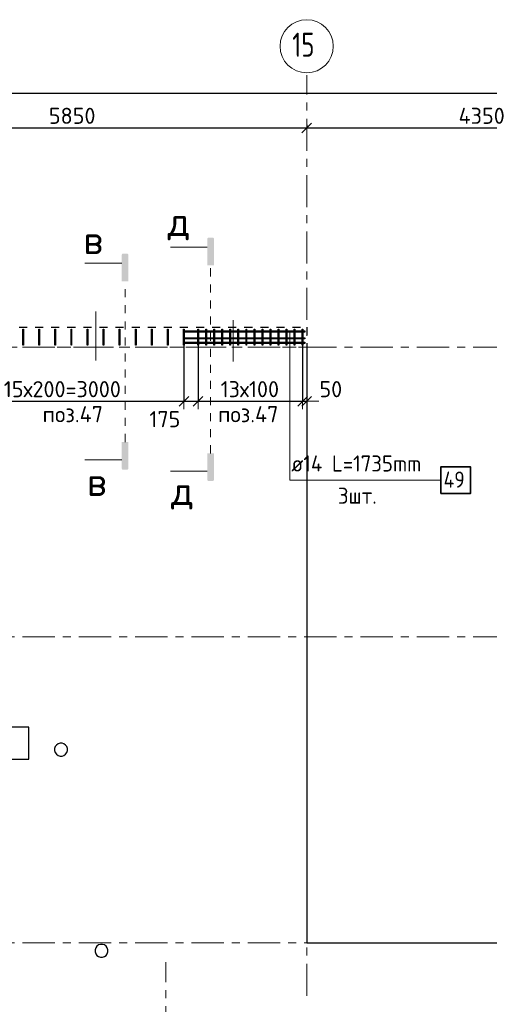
# Model space of a CAD drawing. Header units: metres. Extents: x -38 to 97, y -15 to 21.
# Tile 10 of 205: x 35 to 41, y 8 to 20. Entities that reach past the tile are written whole.
import ezdxf

# ---------------------------------------------------------------- set-up
doc = ezdxf.new("R2010")
doc.units = ezdxf.units.M
doc.header["$PDMODE"] = 65
for name, pattern in [('______11', [0.5, 0.4, -0.05, 0, -0.05]), ('______2', [0.0405, 0.03, -0.0105]), ('______3', [0.075, 0.06, -0.015]), ('______5', [1.1, 0.8, -0.1, 0.1, -0.1]), ('______9', [0.015, 0, -0.015])]:
    doc.linetypes.add(name, pattern=pattern)
for name, color, linetype, lineweight in [('XR$1$Осевая линия (1)', 7, '______5', 13), ('XR$1$Размерная линия (1)', 7, 'Continuous', 13), ('XR$5$Арм.стержн. Доп. арматура', 180, 'Continuous', 35), ('XR$5$Арм.стержн. Хомут', 240, 'Continuous', 35), ('XR$5$Балка (1)', 7, '______3', 13), ('XR$5$Перекрытие (1)', 7, 'Continuous', 35), ('XR$5$Размерная линия (1)', 7, 'Continuous', 13), ('XR$5$Текст_ общее_1', 7, 'Continuous', 13)]:
    doc.layers.add(name, color=color, linetype=linetype, lineweight=lineweight)
doc.styles.add('ISOCPEUR', font='txt')
doc.dimstyles.new('DIMSTYLE_3', dxfattribs={"dimtxt": 0.2, "dimasz": 0.2, "dimexe": 0, "dimexo": 0, "dimgap": 0.1, "dimtad": 2, "dimdec": 0, "dimlfac": 1000, "dimrnd": 5, "dimzin": 12, "dimdsep": 46, "dimtxsty": 'ISOCPEUR', "dimblk1": 'ALL_ML_STRICH', "dimblk2": 'ALL_ML_STRICH', "dimsah": 1, "dimcen": 0, "dimclrd": 7, "dimclre": 256, "dimclrt": 7, "dimadec": 0, "dimazin": 0, "dimtfac": 1, "dimtdec": 0, "dimtix": 1, "dimtmove": 2, "dimatfit": 3, "dimfxl": 0, "dimtzin": 0, "dimlwd": 0, "dimlwe": -3, "dimarcsym": 0})
doc.dimstyles.new('DIMSTYLE_36', dxfattribs={"dimtxt": 0.2, "dimasz": 0.2, "dimexe": 0, "dimexo": 0, "dimgap": 0.1, "dimtad": 2, "dimdec": 0, "dimlfac": 1000, "dimrnd": 5, "dimzin": 12, "dimdsep": 46, "dimtxsty": 'ISOCPEUR', "dimblk1": 'ALL_ML_STRICH', "dimblk2": 'ALL_ML_STRICH', "dimsah": 1, "dimcen": 0, "dimclrd": 7, "dimclre": 256, "dimclrt": 7, "dimadec": 0, "dimazin": 0, "dimtfac": 1, "dimtdec": 0, "dimtix": 1, "dimtmove": 2, "dimatfit": 3, "dimfxl": 0, "dimtvp": 1.2, "dimtzin": 0, "dimlwd": 0, "dimlwe": -3, "dimarcsym": 0})
doc.dimstyles.new('DIMSTYLE_37', dxfattribs={"dimtxt": 0.2, "dimasz": 0.2, "dimexe": 0, "dimexo": 0, "dimgap": 0.1, "dimtad": 0, "dimdec": 0, "dimlfac": 1000, "dimrnd": 5, "dimzin": 12, "dimdsep": 46, "dimtxsty": 'ISOCPEUR', "dimblk1": 'ALL_ML_STRICH', "dimblk2": 'ALL_ML_STRICH', "dimsah": 1, "dimcen": 0, "dimclrd": 7, "dimclre": 256, "dimclrt": 7, "dimadec": 0, "dimazin": 0, "dimtfac": 1, "dimtdec": 0, "dimtix": 1, "dimtmove": 2, "dimatfit": 3, "dimfxl": 0, "dimtvp": 1.2, "dimtzin": 0, "dimlwd": 0, "dimlwe": -3, "dimarcsym": 0})

# ---------------------------------------------------------------- blocks, each defined once
blk = doc.blocks.new('ALL_ML_STRICH')
at = {"color": 0, "linetype": 'ByBlock', "lineweight": -2}
for p, q in [((-1, 0), (0.5, 0)), ((-0.3, -0.3), (0.3, 0.3)), ((0, -0.5), (0, 0.5))]:
    blk.add_line(p, q, dxfattribs=at)
blk = doc.blocks.new('*D10')
at = {"layer": 'DEFPOINTS', "color": 7, "linetype": 'Continuous', "lineweight": 13, "transparency": 33554687}
for p in [(0.5, 19.557), (0.5, 19.377), (61.6, 17.12)]:
    blk.add_point(p, dxfattribs=at)
at = {"layer": 'XR$1$Размерная линия (1)', "color": 9, "linetype": 'Continuous', "lineweight": -2, "true_color": 0xc7c7c7, "transparency": 33554687}
for p, q in [((0.5, 19.357), (0.5, 19.557)), ((61.6, 17.14), (61.6, 19.557))]:
    blk.add_line(p, q, dxfattribs=at)
at = {"layer": 'XR$1$Размерная линия (1)', "color": 7, "linetype": 'Continuous', "lineweight": -2, "transparency": 33554687}
blk.add_line((0.5, 19.557), (61.6, 19.557), dxfattribs=at)
at = {"layer": 'XR$1$Размерная линия (1)', "color": 7, "linetype": 'Continuous', "lineweight": 13, "transparency": 33554687, "xscale": 0.2, "yscale": 0.2, "zscale": 0.2, "rotation": 180}
blk.add_blockref('ALL_ML_STRICH', (0.5, 19.557), dxfattribs=at)
at = {"layer": 'XR$1$Размерная линия (1)', "color": 7, "linetype": 'Continuous', "lineweight": 13, "transparency": 33554687, "xscale": 0.2, "yscale": 0.2, "zscale": 0.2}
blk.add_blockref('ALL_ML_STRICH', (61.6, 19.557), dxfattribs=at)
at = {"layer": 'XR$1$Размерная линия (1)', "color": 7, "linetype": 'Continuous', "lineweight": 13, "transparency": 33554687, "insert": (31.1, 19.707), "char_height": 0.2, "width": 1, "attachment_point": 5, "style": 'ISOCPEUR'}
blk.add_mtext('\\A1;{61100}', dxfattribs=at)
blk = doc.blocks.new('*D33')
at = {"layer": 'DEFPOINTS', "color": 7, "linetype": 'Continuous', "lineweight": 13, "transparency": 33554687}
for p in [(32.85, 19.135), (32.85, 19.126), (38.7, 19.186)]:
    blk.add_point(p, dxfattribs=at)
at = {"layer": 'XR$1$Размерная линия (1)', "color": 9, "linetype": 'Continuous', "lineweight": -2, "true_color": 0xc7c7c7, "transparency": 33554687}
for p, q in [((32.85, 19.126), (32.85, 19.126)), ((38.7, 19.166), (38.7, 19.126))]:
    blk.add_line(p, q, dxfattribs=at)
at = {"layer": 'XR$1$Размерная линия (1)', "color": 7, "linetype": 'Continuous', "lineweight": -2, "transparency": 33554687}
blk.add_line((32.85, 19.126), (38.7, 19.126), dxfattribs=at)
at = {"layer": 'XR$1$Размерная линия (1)', "color": 7, "linetype": 'Continuous', "lineweight": 13, "transparency": 33554687, "xscale": 0.2, "yscale": 0.2, "zscale": 0.2, "rotation": 180}
blk.add_blockref('ALL_ML_STRICH', (32.85, 19.126), dxfattribs=at)
at = {"layer": 'XR$1$Размерная линия (1)', "color": 7, "linetype": 'Continuous', "lineweight": 13, "transparency": 33554687, "xscale": 0.2, "yscale": 0.2, "zscale": 0.2}
blk.add_blockref('ALL_ML_STRICH', (38.7, 19.126), dxfattribs=at)
at = {"layer": 'XR$1$Размерная линия (1)', "color": 7, "linetype": 'Continuous', "lineweight": 13, "transparency": 33554687, "insert": (35.785, 19.276), "char_height": 0.2, "width": 0.8, "attachment_point": 5, "style": 'ISOCPEUR'}
blk.add_mtext('\\A1;{5850}', dxfattribs=at)
blk = doc.blocks.new('*D34')
at = {"layer": 'DEFPOINTS', "color": 7, "linetype": 'Continuous', "lineweight": 13, "transparency": 33554687}
for p in [(38.7, 19.186), (38.7, 19.126), (43.05, 19.104)]:
    blk.add_point(p, dxfattribs=at)
at = {"layer": 'XR$1$Размерная линия (1)', "color": 9, "linetype": 'Continuous', "lineweight": -2, "true_color": 0xc7c7c7, "transparency": 33554687}
for p, q in [((38.7, 19.166), (38.7, 19.126)), ((43.05, 19.124), (43.05, 19.126))]:
    blk.add_line(p, q, dxfattribs=at)
at = {"layer": 'XR$1$Размерная линия (1)', "color": 7, "linetype": 'Continuous', "lineweight": -2, "transparency": 33554687}
blk.add_line((38.7, 19.126), (43.05, 19.126), dxfattribs=at)
at = {"layer": 'XR$1$Размерная линия (1)', "color": 7, "linetype": 'Continuous', "lineweight": 13, "transparency": 33554687, "xscale": 0.2, "yscale": 0.2, "zscale": 0.2, "rotation": 180}
blk.add_blockref('ALL_ML_STRICH', (38.7, 19.126), dxfattribs=at)
at = {"layer": 'XR$1$Размерная линия (1)', "color": 7, "linetype": 'Continuous', "lineweight": 13, "transparency": 33554687, "xscale": 0.2, "yscale": 0.2, "zscale": 0.2}
blk.add_blockref('ALL_ML_STRICH', (43.05, 19.126), dxfattribs=at)
at = {"layer": 'XR$1$Размерная линия (1)', "color": 7, "linetype": 'Continuous', "lineweight": 13, "transparency": 33554687, "insert": (40.875, 19.276), "char_height": 0.2, "width": 0.8, "attachment_point": 5, "style": 'ISOCPEUR'}
blk.add_mtext('\\A1;{4350}', dxfattribs=at)
blk = doc.blocks.new('*D609')
at = {"layer": 'DEFPOINTS', "color": 7, "linetype": 'Continuous', "lineweight": 13, "transparency": 33554687}
for p in [(34.175, 16.482), (37.175, 16.482), (34.175, 15.729)]:
    blk.add_point(p, dxfattribs=at)
at = {"layer": 'XR$5$Размерная линия (1)', "color": 9, "linetype": 'Continuous', "lineweight": -2, "true_color": 0xc7c7c7, "transparency": 33554687}
for p, q in [((34.175, 16.462), (34.175, 15.729)), ((37.175, 16.462), (37.175, 15.729))]:
    blk.add_line(p, q, dxfattribs=at)
at = {"layer": 'XR$5$Размерная линия (1)', "color": 7, "linetype": 'Continuous', "lineweight": -2, "transparency": 33554687}
blk.add_line((34.175, 15.729), (37.175, 15.729), dxfattribs=at)
at = {"layer": 'XR$5$Размерная линия (1)', "color": 7, "linetype": 'Continuous', "lineweight": 13, "transparency": 33554687, "xscale": 0.2, "yscale": 0.2, "zscale": 0.2, "rotation": 180}
blk.add_blockref('ALL_ML_STRICH', (34.175, 15.729), dxfattribs=at)
at = {"layer": 'XR$5$Размерная линия (1)', "color": 7, "linetype": 'Continuous', "lineweight": 13, "transparency": 33554687, "xscale": 0.2, "yscale": 0.2, "zscale": 0.2}
blk.add_blockref('ALL_ML_STRICH', (37.175, 15.729), dxfattribs=at)
at = {"layer": 'XR$5$Размерная линия (1)', "color": 7, "linetype": 'Continuous', "lineweight": 13, "transparency": 33554687, "insert": (34.935, 15.979), "char_height": 0.2, "width": 0.01, "attachment_point": 1, "line_spacing_factor": 0.60241, "style": 'ISOCPEUR'}
blk.add_mtext('15х200=3000', dxfattribs=at)
blk = doc.blocks.new('*D610')
at = {"layer": 'DEFPOINTS', "color": 7, "linetype": 'Continuous', "lineweight": 13, "transparency": 33554687}
for p in [(37.175, 16.482), (37.35, 16.477), (37.175, 15.729)]:
    blk.add_point(p, dxfattribs=at)
at = {"layer": 'XR$5$Размерная линия (1)', "color": 9, "linetype": 'Continuous', "lineweight": -2, "true_color": 0xc7c7c7, "transparency": 33554687}
for p, q in [((37.175, 16.462), (37.175, 15.729)), ((37.35, 16.457), (37.35, 15.729))]:
    blk.add_line(p, q, dxfattribs=at)
at = {"layer": 'XR$5$Размерная линия (1)', "color": 7, "linetype": 'Continuous', "lineweight": -2, "transparency": 33554687}
blk.add_line((37.175, 15.729), (37.35, 15.729), dxfattribs=at)
at = {"layer": 'XR$5$Размерная линия (1)', "color": 7, "linetype": 'Continuous', "lineweight": 13, "transparency": 33554687, "xscale": 0.2, "yscale": 0.2, "zscale": 0.2, "rotation": 180}
blk.add_blockref('ALL_ML_STRICH', (37.175, 15.729), dxfattribs=at)
at = {"layer": 'XR$5$Размерная линия (1)', "color": 7, "linetype": 'Continuous', "lineweight": 13, "transparency": 33554687, "xscale": 0.2, "yscale": 0.2, "zscale": 0.2}
blk.add_blockref('ALL_ML_STRICH', (37.35, 15.729), dxfattribs=at)
at = {"layer": 'XR$5$Размерная линия (1)', "color": 7, "linetype": 'Continuous', "lineweight": 13, "transparency": 33554687, "insert": (36.937, 15.506), "char_height": 0.2, "width": 0.6, "attachment_point": 5, "style": 'ISOCPEUR'}
blk.add_mtext('\\A1;{175}', dxfattribs=at)
blk = doc.blocks.new('*D611')
at = {"layer": 'DEFPOINTS', "color": 7, "linetype": 'Continuous', "lineweight": 13, "transparency": 33554687}
for p in [(37.35, 16.477), (38.65, 16.481), (37.35, 15.729)]:
    blk.add_point(p, dxfattribs=at)
at = {"layer": 'XR$5$Размерная линия (1)', "color": 9, "linetype": 'Continuous', "lineweight": -2, "true_color": 0xc7c7c7, "transparency": 33554687}
for p, q in [((37.35, 16.457), (37.35, 15.729)), ((38.65, 16.461), (38.65, 15.729))]:
    blk.add_line(p, q, dxfattribs=at)
at = {"layer": 'XR$5$Размерная линия (1)', "color": 7, "linetype": 'Continuous', "lineweight": -2, "transparency": 33554687}
blk.add_line((37.35, 15.729), (38.65, 15.729), dxfattribs=at)
at = {"layer": 'XR$5$Размерная линия (1)', "color": 7, "linetype": 'Continuous', "lineweight": 13, "transparency": 33554687, "xscale": 0.2, "yscale": 0.2, "zscale": 0.2, "rotation": 180}
blk.add_blockref('ALL_ML_STRICH', (37.35, 15.729), dxfattribs=at)
at = {"layer": 'XR$5$Размерная линия (1)', "color": 7, "linetype": 'Continuous', "lineweight": 13, "transparency": 33554687, "xscale": 0.2, "yscale": 0.2, "zscale": 0.2}
blk.add_blockref('ALL_ML_STRICH', (38.65, 15.729), dxfattribs=at)
at = {"layer": 'XR$5$Размерная линия (1)', "color": 7, "linetype": 'Continuous', "lineweight": 13, "transparency": 33554687, "insert": (37.63, 15.979), "char_height": 0.2, "width": 0.01, "attachment_point": 1, "line_spacing_factor": 0.60241, "style": 'ISOCPEUR'}
blk.add_mtext('13х100', dxfattribs=at)
blk = doc.blocks.new('*D612')
at = {"layer": 'DEFPOINTS', "color": 7, "linetype": 'Continuous', "lineweight": 13, "transparency": 33554687}
for p in [(38.65, 16.481), (38.7, 16.27), (38.65, 15.729)]:
    blk.add_point(p, dxfattribs=at)
at = {"layer": 'XR$5$Размерная линия (1)', "color": 9, "linetype": 'Continuous', "lineweight": -2, "true_color": 0xc7c7c7, "transparency": 33554687}
for p, q in [((38.65, 16.461), (38.65, 15.729)), ((38.7, 16.25), (38.7, 15.729))]:
    blk.add_line(p, q, dxfattribs=at)
at = {"layer": 'XR$5$Размерная линия (1)', "color": 7, "linetype": 'Continuous', "lineweight": -2, "transparency": 33554687}
blk.add_line((38.65, 15.729), (38.7, 15.729), dxfattribs=at)
at = {"layer": 'XR$5$Размерная линия (1)', "color": 7, "linetype": 'Continuous', "lineweight": 13, "transparency": 33554687, "xscale": 0.2, "yscale": 0.2, "zscale": 0.2}
blk.add_blockref('ALL_ML_STRICH', (38.7, 15.729), dxfattribs=at)
at = {"layer": 'XR$5$Размерная линия (1)', "color": 7, "linetype": 'Continuous', "lineweight": 13, "transparency": 33554687, "xscale": 0.2, "yscale": 0.2, "zscale": 0.2, "rotation": 180}
blk.add_blockref('ALL_ML_STRICH', (38.65, 15.729), dxfattribs=at)
at = {"layer": 'XR$5$Размерная линия (1)', "color": 7, "linetype": 'Continuous', "lineweight": 13, "transparency": 33554687, "insert": (39, 15.879), "char_height": 0.2, "width": 0.4, "attachment_point": 5, "style": 'ISOCPEUR'}
blk.add_mtext('\\A1;{50}', dxfattribs=at)

msp = doc.modelspace()

# ---------------------------------------------------------------- hatches: boundary and pattern name
at = {"linetype": 'Continuous', "lineweight": 25, "true_color": 0x000000, "transparency": 33554687}
for points in [[(37.4644, 17.7468), (37.4649, 17.7493), (37.4657, 17.7517), (37.4668, 17.754), (37.4682, 17.7561), (37.4699, 17.758), (37.4718, 17.7597), (37.474, 17.7611), (37.4763, 17.7623), (37.4787, 17.7631), (37.4812, 17.7636), (37.4837, 17.7638), (37.5283, 17.7638), (37.5308, 17.7636), (37.5333, 17.7631), (37.5357, 17.7623), (37.538, 17.7611), (37.5402, 17.7597), (37.5421, 17.758), (37.5438, 17.7561), (37.5452, 17.754), (37.5463, 17.7517), (37.5471, 17.7493), (37.5476, 17.7468), (37.5478, 17.7442), (37.5478, 17.4192), (37.4642, 17.4192), (37.4642, 17.7442)], [(36.4014, 17.5476), (36.4019, 17.5501), (36.4027, 17.5525), (36.4038, 17.5548), (36.4052, 17.5569), (36.4069, 17.5588), (36.4088, 17.5605), (36.411, 17.5619), (36.4133, 17.5631), (36.4157, 17.5639), (36.4182, 17.5644), (36.4207, 17.5645), (36.4652, 17.5645), (36.4678, 17.5644), (36.4703, 17.5639), (36.4727, 17.5631), (36.475, 17.5619), (36.4771, 17.5605), (36.4791, 17.5588), (36.4808, 17.5569), (36.4822, 17.5548), (36.4833, 17.5525), (36.4841, 17.5501), (36.4846, 17.5476), (36.4848, 17.545), (36.4848, 17.22), (36.4012, 17.22), (36.4012, 17.545)], [(36.4014, 14.8946), (36.4012, 14.8971), (36.4012, 15.2221), (36.4848, 15.2221), (36.4848, 14.8971), (36.4846, 14.8946), (36.4841, 14.8921), (36.4833, 14.8896), (36.4822, 14.8873), (36.4808, 14.8852), (36.4791, 14.8833), (36.4771, 14.8816), (36.475, 14.8802), (36.4727, 14.8791), (36.4703, 14.8782), (36.4678, 14.8777), (36.4652, 14.8776), (36.4207, 14.8776), (36.4182, 14.8777), (36.4157, 14.8782), (36.4133, 14.8791), (36.411, 14.8802), (36.4088, 14.8816), (36.4069, 14.8833), (36.4052, 14.8852), (36.4038, 14.8873), (36.4027, 14.8896), (36.4019, 14.8921)], [(37.4644, 14.7538), (37.4642, 14.7563), (37.4642, 15.0813), (37.5478, 15.0813), (37.5478, 14.7563), (37.5476, 14.7538), (37.5471, 14.7513), (37.5463, 14.7489), (37.5452, 14.7466), (37.5438, 14.7444), (37.5421, 14.7425), (37.5402, 14.7408), (37.538, 14.7394), (37.5357, 14.7383), (37.5333, 14.7375), (37.5308, 14.737), (37.5283, 14.7368), (37.4837, 14.7368), (37.4812, 14.737), (37.4787, 14.7375), (37.4763, 14.7383), (37.474, 14.7394), (37.4718, 14.7408), (37.4699, 14.7425), (37.4682, 14.7444), (37.4668, 14.7466), (37.4657, 14.7489), (37.4649, 14.7513)]]:
    msp.add_hatch(color=18, dxfattribs=at).paths.add_polyline_path(points, flags=16)

# ---------------------------------------------------------------- linework, layer by layer
at = {"color": 7, "linetype": 'Continuous', "lineweight": 13, "transparency": 33554687}
for p, q in [((37.4642, 17.6422), (37.0075, 17.6422)), ((36.4012, 17.443), (35.9445, 17.443)), ((36.4012, 14.9991), (35.9445, 14.9991)), ((37.4642, 14.8583), (37.0075, 14.8583))]:
    msp.add_line(p, q, dxfattribs=at)
at = {"color": 7, "linetype": '______9', "lineweight": 13, "transparency": 33554687}
for p, q in [((37.506, 15.0813), (37.506, 17.4192)), ((36.443, 15.2221), (36.443, 17.22))]:
    msp.add_line(p, q, dxfattribs=at)
at = {"color": 52, "linetype": 'Continuous', "lineweight": 13, "transparency": 33554687}
for p, q in [((36.079, 16.8457), (36.079, 16.2357)), ((36.079, 16.8457), (36.079, 16.2357)), ((37.7851, 16.736), (37.7851, 16.2228)), ((37.7851, 16.736), (37.7851, 16.2228))]:
    msp.add_line(p, q, dxfattribs=at)
at = {"layer": 'XR$1$Осевая линия (1)', "color": 253, "linetype": '______11', "lineweight": 13, "true_color": 0xa0a0a0, "transparency": 33554687}
for p, q in [((38.7, 8.34), (38.7, 19.78)), ((-2.63, 16.4), (62.6, 16.4)), ((-2.63, 12.8), (62.6, 12.8)), ((-2.63, 9), (62.6, 9)), ((36.95, -3.39), (36.95, 8.76))]:
    msp.add_line(p, q, dxfattribs=at)
at = {"layer": 'XR$1$Осевая линия (1)', "color": 7, "linetype": 'Continuous', "lineweight": 13, "transparency": 33554687}
msp.add_circle((38.7004, 20.1401), 0.3304, dxfattribs=at)
at = {"layer": 'XR$5$Арм.стержн. Доп. арматура', "color": 7, "linetype": 'Continuous', "lineweight": 13, "transparency": 33554687}
for q in [(38.4889, 16.5953), (38.4889, 16.5104), (38.4889, 16.4553), (40.3689, 14.749)]:
    msp.add_line((38.4889, 14.749), q, dxfattribs=at)
at = {"layer": 'XR$5$Арм.стержн. Доп. арматура', "color": 7, "linetype": 'Continuous', "lineweight": 25, "transparency": 33554687}
for points in [[(38.6755, 16.5883), (37.1755, 16.5883), (37.1755, 16.6023), (38.6755, 16.6023), (38.6755, 16.5883)], [(38.6755, 16.5034), (37.1755, 16.5034), (37.1755, 16.5174), (38.6755, 16.5174), (38.6755, 16.5034)], [(38.6755, 16.4483), (37.1755, 16.4483), (37.1755, 16.4623), (38.6755, 16.4623), (38.6755, 16.4483)]]:
    msp.add_lwpolyline(points, dxfattribs=at)
at = {"layer": 'XR$5$Арм.стержн. Доп. арматура', "color": 7, "linetype": 'Continuous', "lineweight": 35, "transparency": 33554687}
msp.add_lwpolyline([(40.3689, 14.5823), (40.7356, 14.5823), (40.7356, 14.9156), (40.3689, 14.9156), (40.3689, 14.5823)], dxfattribs=at)
at = {"layer": 'XR$5$Арм.стержн. Хомут', "color": 40, "linetype": 'Continuous', "lineweight": 25, "transparency": 33554687}
for points in [[(35.171, 16.4252), (35.171, 16.6253), (35.179, 16.6253), (35.179, 16.4252), (35.171, 16.4252)], [(35.371, 16.4252), (35.371, 16.6253), (35.379, 16.6253), (35.379, 16.4252), (35.371, 16.4252)], [(35.571, 16.4252), (35.571, 16.6253), (35.579, 16.6253), (35.579, 16.4252), (35.571, 16.4252)], [(35.771, 16.4252), (35.771, 16.6253), (35.779, 16.6253), (35.779, 16.4252), (35.771, 16.4252)], [(35.971, 16.4252), (35.971, 16.6253), (35.979, 16.6253), (35.979, 16.4252), (35.971, 16.4252)], [(36.171, 16.4252), (36.171, 16.6253), (36.179, 16.6253), (36.179, 16.4252), (36.171, 16.4252)], [(36.371, 16.4252), (36.371, 16.6253), (36.379, 16.6253), (36.379, 16.4252), (36.371, 16.4252)], [(36.571, 16.4252), (36.571, 16.6253), (36.579, 16.6253), (36.579, 16.4252), (36.571, 16.4252)], [(36.771, 16.4252), (36.771, 16.6253), (36.779, 16.6253), (36.779, 16.4252), (36.771, 16.4252)], [(36.971, 16.4252), (36.971, 16.6253), (36.979, 16.6253), (36.979, 16.4252), (36.971, 16.4252)], [(37.171, 16.4252), (37.171, 16.6253), (37.179, 16.6253), (37.179, 16.4252), (37.171, 16.4252)], [(37.346, 16.4252), (37.346, 16.6253), (37.354, 16.6253), (37.354, 16.4252), (37.346, 16.4252)], [(37.446, 16.4252), (37.446, 16.6253), (37.454, 16.6253), (37.454, 16.4252), (37.446, 16.4252)], [(37.546, 16.4252), (37.546, 16.6253), (37.554, 16.6253), (37.554, 16.4252), (37.546, 16.4252)], [(37.646, 16.4252), (37.646, 16.6253), (37.654, 16.6253), (37.654, 16.4252), (37.646, 16.4252)], [(37.746, 16.4252), (37.746, 16.6253), (37.754, 16.6253), (37.754, 16.4252), (37.746, 16.4252)], [(37.846, 16.4252), (37.846, 16.6253), (37.854, 16.6253), (37.854, 16.4252), (37.846, 16.4252)], [(37.946, 16.4252), (37.946, 16.6253), (37.954, 16.6253), (37.954, 16.4252), (37.946, 16.4252)], [(38.046, 16.4252), (38.046, 16.6253), (38.054, 16.6253), (38.054, 16.4252), (38.046, 16.4252)], [(38.146, 16.4252), (38.146, 16.6253), (38.154, 16.6253), (38.154, 16.4252), (38.146, 16.4252)], [(38.246, 16.4252), (38.246, 16.6253), (38.254, 16.6253), (38.254, 16.4252), (38.246, 16.4252)], [(38.346, 16.4252), (38.346, 16.6253), (38.354, 16.6253), (38.354, 16.4252), (38.346, 16.4252)], [(38.446, 16.4252), (38.446, 16.6253), (38.454, 16.6253), (38.454, 16.4252), (38.446, 16.4252)], [(38.546, 16.4252), (38.546, 16.6253), (38.554, 16.6253), (38.554, 16.4252), (38.546, 16.4252)], [(38.646, 16.4252), (38.646, 16.6253), (38.654, 16.6253), (38.654, 16.4252), (38.646, 16.4252)]]:
    msp.add_lwpolyline(points, dxfattribs=at)
at = {"layer": 'XR$5$Балка (1)', "color": 7, "linetype": '______2', "lineweight": 25, "transparency": 33554687}
for p, q in [((32.725, 16.6502), (38.7, 16.6502)), ((38.7, 16.6502), (38.7, 16.4002))]:
    msp.add_line(p, q, dxfattribs=at)
at = {"layer": 'XR$5$Перекрытие (1)', "color": 7, "linetype": '______2', "lineweight": 18, "transparency": 33554687}
msp.add_line((38.7, 16.4002), (32.725, 16.4002), dxfattribs=at)
at = {"layer": 'XR$5$Перекрытие (1)', "color": 7, "linetype": 'Continuous', "lineweight": 25, "transparency": 33554687}
for p, q in [((38.7, 16.4002), (38.7, 9.0002)), ((35.2469, 11.6802), (32.95, 11.6802)), ((35.247, 11.2802), (35.2469, 11.6802)), ((35.575, 11.4369), (35.5672, 11.4129)), ((35.5672, 11.4129), (35.5672, 11.3876)), ((35.5672, 11.3876), (35.575, 11.3636)), ((35.5898, 11.4573), (35.575, 11.4369)), ((35.6102, 11.4721), (35.5898, 11.4573)), ((35.6342, 11.4799), (35.6102, 11.4721)), ((35.6595, 11.4799), (35.6342, 11.4799)), ((35.6835, 11.4721), (35.6595, 11.4799)), ((35.7039, 11.4573), (35.6835, 11.4721)), ((35.7187, 11.4369), (35.7039, 11.4573)), ((35.7265, 11.4129), (35.7187, 11.4369)), ((35.7187, 11.3636), (35.7265, 11.3876)), ((35.7265, 11.3876), (35.7265, 11.4129)), ((32.9501, 11.2802), (35.247, 11.2802)), ((35.575, 11.3636), (35.5898, 11.3432)), ((35.5898, 11.3432), (35.6102, 11.3284)), ((35.6102, 11.3284), (35.6342, 11.3206)), ((35.6342, 11.3206), (35.6595, 11.3206)), ((35.6595, 11.3206), (35.6835, 11.3284)), ((35.6835, 11.3284), (35.7039, 11.3432)), ((35.7039, 11.3432), (35.7187, 11.3636)), ((36.0782, 8.9369), (36.0704, 8.9129)), ((36.0931, 8.9573), (36.0782, 8.9369)), ((36.1135, 8.9721), (36.0931, 8.9573)), ((36.1375, 8.9799), (36.1135, 8.9721)), ((36.1627, 8.9799), (36.1375, 8.9799)), ((36.1867, 8.9721), (36.1627, 8.9799)), ((36.2071, 8.9573), (36.1867, 8.9721)), ((36.222, 8.9369), (36.2071, 8.9573)), ((36.2298, 8.9129), (36.222, 8.9369)), ((38.7, 9.0002), (43.05, 9.0002)), ((36.0704, 8.9129), (36.0704, 8.8876)), ((36.0704, 8.8876), (36.0782, 8.8636)), ((36.0782, 8.8636), (36.0931, 8.8432)), ((36.0931, 8.8432), (36.1135, 8.8284)), ((36.1135, 8.8284), (36.1375, 8.8206)), ((36.1375, 8.8206), (36.1627, 8.8206)), ((36.1627, 8.8206), (36.1867, 8.8284)), ((36.1867, 8.8284), (36.2071, 8.8432)), ((36.2071, 8.8432), (36.222, 8.8636)), ((36.222, 8.8636), (36.2298, 8.8876)), ((36.2298, 8.8876), (36.2298, 8.9129))]:
    msp.add_line(p, q, dxfattribs=at)

# ---------------------------------------------------------------- texts
at = {"color": 7, "linetype": 'Continuous', "lineweight": 13, "transparency": 33554687, "char_height": 0.35, "width": 0.381111, "attachment_point": 5, "style": 'ISOCPEUR'}
for s, insert in [('\\A1;{\\fISOCPEUR|i0|b0;\\H0.350000;\\W1.000000;\\C7;д}\\P', (37.1101, 17.9313)), ('\\A1;{\\fISOCPEUR|i0|b0;\\H0.350000;\\W1.000000;\\C7;в}\\P', (36.0471, 17.732)), ('\\A1;{\\fISOCPEUR|i0|b0;\\H0.350000;\\W1.000000;\\C7;в}\\P', (36.0915, 14.7269)), ('\\A1;{\\fISOCPEUR|i0|b0;\\H0.350000;\\W1.000000;\\C7;д}\\P', (37.1545, 14.5861))]:
    msp.add_mtext(s, dxfattribs=dict(at, insert=insert))
at = {"layer": 'XR$1$Осевая линия (1)', "color": 7, "linetype": 'Continuous', "lineweight": 13, "transparency": 33554687, "insert": (38.5204, 20.0096), "char_height": 0.3, "width": 0.472281, "attachment_point": 7, "style": 'ISOCPEUR'}
msp.add_mtext('\\W0.75;15', dxfattribs=at)
at = {"layer": 'XR$5$Арм.стержн. Доп. арматура', "color": 7, "linetype": 'Continuous', "lineweight": 25, "transparency": 33554687, "char_height": 0.2, "attachment_point": 7, "style": 'ISOCPEUR'}
for s, insert, width in [('\\W0.94;ø14 L=1735mm ', (38.5089, 14.8556), 1.933176), ('\\W0.88;49', (40.4022, 14.6556), 0.387995), ('\\W0.94;3шт. ', (39.0889, 14.4556), 0.774191)]:
    msp.add_mtext(s, dxfattribs=dict(at, insert=insert, width=width))
at = {"layer": 'XR$5$Текст_ общее_1', "color": 7, "linetype": 'Continuous', "lineweight": 13, "transparency": 33554687, "char_height": 0.2, "width": 0.865062, "attachment_point": 5, "style": 'ISOCPEUR'}
for insert in [(35.793, 15.568), (37.973, 15.568)]:
    msp.add_mtext('\\A1;{\\fISOCPEUR|i0|b0;\\H0.200000;\\W1.000000;\\C7;поз.47}\\P', dxfattribs=dict(at, insert=insert))

# ---------------------------------------------------------------- dimensions: what is measured, and where the dimension line sits
at = {"layer": 'XR$1$Размерная линия (1)', "color": 7, "linetype": 'Continuous', "lineweight": 13, "transparency": 33554687}
for base, p1, p2, picture, middle in [((61.6, 19.5574), (0.5, 19.3568), (61.6, 17.1397), '*D10', (31.1, 19.7074)), ((38.7, 19.1261), (32.85, 19.1261), (38.7, 19.1656), '*D33', (35.785, 19.2761)), ((43.05, 19.1261), (38.7, 19.1656), (43.05, 19.1244), '*D34', (40.875, 19.2761))]:
    dim = msp.add_linear_dim(base=base, p1=p1, p2=p2, dimstyle='DIMSTYLE_3', override={"dimpost": '<>', "dimclrd": 7, "dimclre": 9, "dimclrt": 7, "dimlwd": 0, "dimlwe": 65533}, dxfattribs=at)
    dim.commit()
    dim.dimension.update_dxf_attribs({"geometry": picture, "text_midpoint": middle, "dimtype": 160})
at = {"layer": 'XR$5$Размерная линия (1)', "color": 7, "linetype": 'Continuous', "lineweight": 13, "transparency": 33554687}
for base, p1, p2, text, picture, middle in [((37.175, 15.7293), (34.175, 16.4618), (37.175, 16.4618), '15х200=3000', '*D609', (35.675, 15.8293)), ((38.65, 15.7293), (37.35, 16.4575), (38.65, 16.4607), '13х100', '*D611', (38, 15.8293))]:
    dim = msp.add_linear_dim(base=base, p1=p1, p2=p2, text=text, dimstyle='DIMSTYLE_3', override={"dimpost": '<>', "dimclrd": 7, "dimclre": 9, "dimclrt": 7, "dimlwd": 0, "dimlwe": 65533}, dxfattribs=at)
    dim.commit()
    dim.dimension.update_dxf_attribs({"geometry": picture, "text_midpoint": middle, "dimtype": 160})
for base, p1, p2, dimstyle, picture, middle in [((37.35, 15.7293), (37.175, 16.4618), (37.35, 16.4575), 'DIMSTYLE_37', '*D610', (36.9366, 15.5056)), ((38.7, 15.7293), (38.65, 16.4607), (38.7, 16.2503), 'DIMSTYLE_36', '*D612', (39.0001, 15.879))]:
    dim = msp.add_linear_dim(base=base, p1=p1, p2=p2, dimstyle=dimstyle, override={"dimpost": '<>', "dimclrd": 7, "dimclre": 9, "dimclrt": 7, "dimlwd": 0, "dimlwe": 65533}, dxfattribs=at)
    dim.commit()
    dim.dimension.update_dxf_attribs({"geometry": picture, "text_midpoint": middle, "dimtype": 160})

doc.saveas('drawing.dxf')
